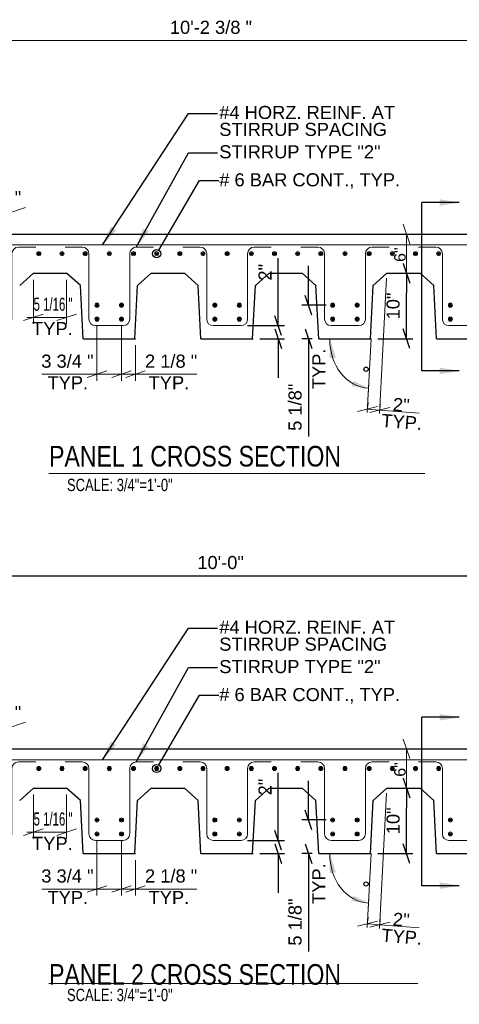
# Model space of a CAD drawing. Header units: inches. Extents: x 7577 to 7921, y 14817 to 15113.
# Tile 3 of 4: x 7716 to 7783, y 14962 to 15113. Entities that reach past the tile are written whole.
import ezdxf
from ezdxf.enums import TextEntityAlignment as Align

# ---------------------------------------------------------------- set-up
doc = ezdxf.new("R2010")
doc.units = ezdxf.units.IN
doc.header["$LTSCALE"] = 5
doc.header["$MEASUREMENT"] = 0
for name, color, linetype, lineweight in [('G-ANN-TTLB', 7, 'Continuous', 0), ('G-ANNO-DIM', 1, 'Continuous', 0), ('G-ANNO-TEXT', 7, 'Continuous', 30), ('S-REIN-RBAR', 5, 'Continuous', 13)]:
    doc.layers.add(name, color=color, linetype=linetype, lineweight=lineweight)
doc.styles.add("3 4 1'-0", font='arial.ttf', dxfattribs={"height": 2})
doc.styles.get("Standard").update_dxf_attribs({"font": 'ARCHSTYL.shx', "width": 0.75, "height": 2})
doc.styles.add('SUBTITLE 4.7625', font='romans.shx', dxfattribs={"width": 0.8, "height": 187.5})
doc.dimstyles.new("3 4 1'-0", dxfattribs={"dimtxt": 2, "dimasz": 3, "dimexe": 1, "dimexo": 1, "dimgap": 1, "dimtad": 1, "dimdec": 4, "dimzin": 11, "dimdsep": 46, "dimlunit": 4, "dimtxsty": "3 4 1'-0", "dimblk": '_Oblique_0.3', "dimcen": 0.09, "dimadec": 4, "dimazin": 3, "dimtfac": 1, "dimtdec": 4, "dimtofl": 0, "dimtmove": 0, "dimatfit": 3, "dimfxl": 1, "dimfrac": 2, "dimtolj": 1, "dimtzin": 11, "dimarcsym": 0})

# ---------------------------------------------------------------- blocks, each defined once
blk = doc.blocks.new('REINFDOT')
for radius in [0.00313, 0.00187, 0.000625]:
    blk.add_circle((0, 0), radius)
blk = doc.blocks.new('REINF. DOT')
at = {"layer": 'S-REIN-RBAR', "xscale": 100, "yscale": 100, "zscale": 100, "rotation": 90.00000000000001}
blk.add_blockref('REINFDOT', (36.53, 24.59), dxfattribs=at)
blk = doc.blocks.new('*U8')
at = {"layer": 'S-REIN-RBAR'}
for p, q in [((-6.75, 6), (-4.13, 6)), ((-3.12, 5), (-3.12, -5)), ((3.13, -5), (3.13, 5)), ((4.12, 6), (6.75, 6)), ((-2.12, -6), (2.13, -6))]:
    blk.add_line(p, q, dxfattribs=at)
at = {"layer": 'S-REIN-RBAR', "extrusion": (0, 0, -1)}
for centre, start, end in [((4.12, 5), 90, 180), ((-4.13, 5), 0, 90)]:
    blk.add_arc(centre, 1, start, end, dxfattribs=at)
at = {"layer": 'S-REIN-RBAR'}
for centre, start, end in [((-2.12, -5), 180, 270), ((2.13, -5), 270, 0)]:
    blk.add_arc(centre, 1, start, end, dxfattribs=at)
blk = doc.blocks.new('_Oblique_0.3')
at = {"color": 0, "linetype": 'ByBlock', "lineweight": -2}
for p, q in [((0, 0), (-1, 0)), ((0.5, 0.167), (-0.5, -0.167))]:
    blk.add_line(p, q, dxfattribs=at)
blk = doc.blocks.new('*D12')
at = {"layer": 'Defpoints', "color": 0, "lineweight": 0, "transparency": 16777216}
for p in [(7771.74, 15073.86, -5.28), (7774.72, 15073.86), (7769.33, 15063.86)]:
    blk.add_point(p, dxfattribs=at)
at = {"layer": 'G-ANNO-DIM', "color": 0, "lineweight": -2, "transparency": 16777216}
for p, q in [((7772.74, 15073.86), (7775.72, 15073.86)), ((7774.72, 15066.86), (7774.72, 15070.86)), ((7770.33, 15063.86), (7775.72, 15063.86))]:
    blk.add_line(p, q, dxfattribs=at)
at = {"layer": 'G-ANNO-DIM', "color": 0, "lineweight": -2, "transparency": 16777216, "xscale": 3, "yscale": 3, "zscale": 3}
for p, rotation in [((7774.72, 15073.86), 90), ((7774.72, 15063.86), 270)]:
    blk.add_blockref('_Oblique_0.3', p, dxfattribs=dict(at, rotation=rotation))
at = {"layer": 'G-ANNO-DIM', "color": 0, "transparency": 16777216, "insert": (7772.7, 15068.86), "char_height": 2, "attachment_point": 5, "rotation": 90, "style": "3 4 1'-0"}
blk.add_mtext('\\A1;10"', dxfattribs=at)
blk = doc.blocks.new('*D13')
at = {"layer": 'Defpoints', "color": 0, "lineweight": 0, "transparency": 16777216}
for p in [(7749.46, 15065.86), (7755.12, 15065.86), (7751.33, 15063.86)]:
    blk.add_point(p, dxfattribs=at)
at = {"layer": 'G-ANNO-DIM', "color": 0, "lineweight": -2, "transparency": 16777216}
for p, q in [((7755.12, 15068.86), (7755.12, 15076.19)), ((7750.46, 15065.86), (7756.12, 15065.86)), ((7752.33, 15063.86), (7756.12, 15063.86)), ((7755.12, 15060.86), (7755.12, 15057.86))]:
    blk.add_line(p, q, dxfattribs=at)
at = {"layer": 'G-ANNO-DIM', "color": 0, "lineweight": -2, "transparency": 16777216, "xscale": 3, "yscale": 3, "zscale": 3}
for p, rotation in [((7755.12, 15065.86), 270), ((7755.12, 15063.86), 90)]:
    blk.add_blockref('_Oblique_0.3', p, dxfattribs=dict(at, rotation=rotation))
at = {"layer": 'G-ANNO-DIM', "color": 0, "transparency": 16777216, "insert": (7753.12, 15074.02), "char_height": 2, "attachment_point": 5, "rotation": 90, "style": "3 4 1'-0"}
blk.add_mtext('\\A1;2"', dxfattribs=at)
blk = doc.blocks.new('*D14')
at = {"layer": 'Defpoints', "color": 0, "lineweight": 0, "transparency": 16777216}
for p in [(7759.76, 15068.98), (7763.44, 15068.98, 3.52), (7761.33, 15063.86)]:
    blk.add_point(p, dxfattribs=at)
at = {"layer": 'G-ANNO-DIM', "color": 0, "lineweight": -2, "transparency": 16777216}
for p, q in [((7759.76, 15071.98), (7759.76, 15074.98)), ((7762.44, 15068.98), (7758.76, 15068.98)), ((7760.33, 15063.86), (7758.76, 15063.86)), ((7759.76, 15060.86), (7759.76, 15048.9))]:
    blk.add_line(p, q, dxfattribs=at)
at = {"layer": 'G-ANNO-DIM', "color": 0, "lineweight": -2, "transparency": 16777216, "xscale": 3, "yscale": 3, "zscale": 3}
for p, rotation in [((7759.76, 15068.98), 270), ((7759.76, 15063.86), 90)]:
    blk.add_blockref('_Oblique_0.3', p, dxfattribs=dict(at, rotation=rotation))
at = {"layer": 'G-ANNO-DIM', "color": 0, "transparency": 16777216, "insert": (7757.72, 15053.38), "char_height": 2, "attachment_point": 5, "rotation": 90, "style": "3 4 1'-0"}
blk.add_mtext('\\A1;5 1/8"', dxfattribs=at)
blk = doc.blocks.new('*D49')
at = {"layer": 'Defpoints', "color": 0, "lineweight": 0, "transparency": 16777216}
for p in [(7771.74, 14995.17, -5.28), (7774.72, 14995.17), (7769.33, 14985.17)]:
    blk.add_point(p, dxfattribs=at)
at = {"layer": 'G-ANNO-DIM', "color": 0, "lineweight": -2, "transparency": 16777216}
for p, q in [((7772.74, 14995.17), (7775.72, 14995.17)), ((7774.72, 14988.17), (7774.72, 14992.17)), ((7770.33, 14985.17), (7775.72, 14985.17))]:
    blk.add_line(p, q, dxfattribs=at)
at = {"layer": 'G-ANNO-DIM', "color": 0, "lineweight": -2, "transparency": 16777216, "xscale": 3, "yscale": 3, "zscale": 3}
for p, rotation in [((7774.72, 14995.17), 90), ((7774.72, 14985.17), 270)]:
    blk.add_blockref('_Oblique_0.3', p, dxfattribs=dict(at, rotation=rotation))
at = {"layer": 'G-ANNO-DIM', "color": 0, "transparency": 16777216, "insert": (7772.7, 14990.17), "char_height": 2, "attachment_point": 5, "rotation": 90, "style": "3 4 1'-0"}
blk.add_mtext('\\A1;10"', dxfattribs=at)
blk = doc.blocks.new('*D50')
at = {"layer": 'Defpoints', "color": 0, "lineweight": 0, "transparency": 16777216}
for p in [(7749.46, 14987.17), (7755.12, 14987.17), (7751.33, 14985.17)]:
    blk.add_point(p, dxfattribs=at)
at = {"layer": 'G-ANNO-DIM', "color": 0, "lineweight": -2, "transparency": 16777216}
for p, q in [((7755.12, 14990.17), (7755.12, 14997.51)), ((7750.46, 14987.17), (7756.12, 14987.17)), ((7752.33, 14985.17), (7756.12, 14985.17)), ((7755.12, 14982.17), (7755.12, 14979.17))]:
    blk.add_line(p, q, dxfattribs=at)
at = {"layer": 'G-ANNO-DIM', "color": 0, "lineweight": -2, "transparency": 16777216, "xscale": 3, "yscale": 3, "zscale": 3}
for p, rotation in [((7755.12, 14987.17), 270), ((7755.12, 14985.17), 90)]:
    blk.add_blockref('_Oblique_0.3', p, dxfattribs=dict(at, rotation=rotation))
at = {"layer": 'G-ANNO-DIM', "color": 0, "transparency": 16777216, "insert": (7753.12, 14995.34), "char_height": 2, "attachment_point": 5, "rotation": 90, "style": "3 4 1'-0"}
blk.add_mtext('\\A1;2"', dxfattribs=at)
blk = doc.blocks.new('*D51')
at = {"layer": 'Defpoints', "color": 0, "lineweight": 0, "transparency": 16777216}
for p in [(7759.76, 14990.3), (7763.44, 14990.3, 3.52), (7761.33, 14985.17)]:
    blk.add_point(p, dxfattribs=at)
at = {"layer": 'G-ANNO-DIM', "color": 0, "lineweight": -2, "transparency": 16777216}
for p, q in [((7759.76, 14993.3), (7759.76, 14996.3)), ((7762.44, 14990.3), (7758.76, 14990.3)), ((7760.33, 14985.17), (7758.76, 14985.17)), ((7759.76, 14982.17), (7759.76, 14970.21))]:
    blk.add_line(p, q, dxfattribs=at)
at = {"layer": 'G-ANNO-DIM', "color": 0, "lineweight": -2, "transparency": 16777216, "xscale": 3, "yscale": 3, "zscale": 3}
for p, rotation in [((7759.76, 14990.3), 270), ((7759.76, 14985.17), 90)]:
    blk.add_blockref('_Oblique_0.3', p, dxfattribs=dict(at, rotation=rotation))
at = {"layer": 'G-ANNO-DIM', "color": 0, "transparency": 16777216, "insert": (7757.72, 14974.69), "char_height": 2, "attachment_point": 5, "rotation": 90, "style": "3 4 1'-0"}
blk.add_mtext('\\A1;5 1/8"', dxfattribs=at)
blk = doc.blocks.new('*D54')
at = {"layer": 'Defpoints', "color": 0, "lineweight": 0, "transparency": 16777216}
for p in [(7806.33, 15027.62), (7686.33, 15001.17), (7806.33, 15001.17, -10.56)]:
    blk.add_point(p, dxfattribs=at)
at = {"layer": 'G-ANNO-DIM', "color": 0, "lineweight": -2, "transparency": 16777216}
for p, q in [((7686.33, 15002.17), (7686.33, 15028.62)), ((7689.33, 15027.62), (7803.33, 15027.62)), ((7806.33, 15002.17), (7806.33, 15028.62))]:
    blk.add_line(p, q, dxfattribs=at)
at = {"layer": 'G-ANNO-DIM', "color": 0, "lineweight": 0, "transparency": 16777216}
for points in [[(7689.33, 15028.12), (7689.33, 15027.12), (7686.33, 15027.62)], [(7803.33, 15028.12), (7803.33, 15027.12), (7806.33, 15027.62)]]:
    blk.add_solid(points, dxfattribs=at)
at = {"layer": 'G-ANNO-DIM', "color": 0, "transparency": 16777216, "insert": (7746.33, 15029.64), "char_height": 2, "attachment_point": 5, "style": "3 4 1'-0"}
blk.add_mtext('\\A1;10\'-0"', dxfattribs=at)

msp = doc.modelspace()

# ---------------------------------------------------------------- linework, layer by layer
at = {"layer": 'G-ANN-TTLB', "color": 7, "linetype": 'Continuous', "lineweight": 13}
for p, q in [((7720.11459, 15043.27323, -3.51967), (7777.51283, 15043.27323, -3.51967)), ((7720.11459, 14965.31871, -3.51967), (7776.487, 14965.31871, -3.51967))]:
    msp.add_line(p, q, dxfattribs=at)
at = {"layer": 'G-ANNO-DIM'}
for p, q in [((7685.33229, 15109.4572, -5.27953), (7807.70729, 15109.4572, -5.27953)), ((7716.51979, 15083.92056), (7713.51979, 15082.92056)), ((7774.22281, 15081.35749, -5.27951), (7775.22281, 15078.35749, -5.27951)), ((7772.7405, 15079.85749, -5.27951), (7775.72281, 15079.85749, -5.27951)), ((7774.72281, 15073.85749, -5.27951), (7774.72281, 15079.85749, -5.27951)), ((7775.22281, 15072.35749, -5.27951), (7774.22281, 15075.35749, -5.27951)), ((7717.7405, 15072.85749, -5.27951), (7717.7405, 15066.12905, -5.27951)), ((7722.80547, 15072.85749, -5.27951), (7722.80547, 15066.12905, -5.27951)), ((7770.61393, 15052.41364), (7771.69762, 15073.09165)), ((7772.7405, 15073.85749, -5.27951), (7775.72281, 15073.85749, -5.27951)), ((7769.21368, 15063.85749), (7769.63915, 15071.97594)), ((7716.2405, 15066.62905, -5.27951), (7719.2405, 15067.62905, -5.27951)), ((7716.71885, 15067.12905, -5.27951), (7717.7405, 15067.12905, -5.27951)), ((7717.7405, 15067.12905, -5.27951), (7722.80547, 15067.12905, -5.27951)), ((7724.30547, 15067.62905, -5.27951), (7721.30547, 15066.62905, -5.27951)), ((7727.44229, 15065.85749, -1.7598), (7727.44229, 15057.42773, -1.7598)), ((7731.19229, 15065.85749), (7731.19229, 15057.42773)), ((7731.19229, 15065.85749, -1.7598), (7731.19229, 15057.42773, -1.7598)), ((7762.16692, 15063.85749, -4.7287), (7763.839, 15063.85749, -3.62523)), ((7768.74026, 15052.56089), (7769.33229, 15063.85749)), ((7733.33229, 15062.85749), (7733.33229, 15057.42773)), ((7725.94229, 15057.92773, -1.7598), (7728.94229, 15058.92773, -1.7598)), ((7729.69229, 15057.92773), (7732.69229, 15058.92773)), ((7732.69229, 15058.92773, -1.7598), (7729.69229, 15057.92773, -1.7598)), ((7734.83229, 15058.92773), (7731.83229, 15057.92773)), ((7719.00392, 15058.42773, -1.7598), (7727.44229, 15058.42773, -1.7598)), ((7727.44229, 15058.42773, -1.7598), (7731.19229, 15058.42773, -1.7598)), ((7733.33229, 15058.42773), (7731.19229, 15058.42773)), ((7742.69765, 15058.42773), (7733.33229, 15058.42773)), ((7768.97642, 15057.067), (7768.88316, 15055.28757)), ((7767.24898, 15052.73074), (7770.31811, 15053.49262)), ((7770.65722, 15052.96443), (7768.78355, 15053.11168)), ((7768.81861, 15053.55782), (7768.86189, 15054.1086)), ((7772.19178, 15053.34537), (7769.12265, 15052.58349)), ((7776.66271, 15052.49247), (7770.65722, 15052.96443)), ((7770.69228, 15053.41057), (7770.73556, 15053.96136)), ((7716.51979, 15005.23628), (7713.51979, 15004.23628)), ((7774.22281, 15002.67321, -5.27951), (7775.22281, 14999.67321, -5.27951)), ((7772.7405, 15001.17321, -5.27951), (7775.72281, 15001.17321, -5.27951)), ((7774.72281, 14995.17321, -5.27951), (7774.72281, 15001.17321, -5.27951)), ((7775.22281, 14993.67321, -5.27951), (7774.22281, 14996.67321, -5.27951)), ((7717.7405, 14994.17321, -5.27951), (7717.7405, 14987.44477, -5.27951)), ((7722.80547, 14994.17321, -5.27951), (7722.80547, 14987.44477, -5.27951)), ((7770.61393, 14973.72937), (7771.69762, 14994.40737)), ((7772.7405, 14995.17321, -5.27951), (7775.72281, 14995.17321, -5.27951)), ((7769.21368, 14985.17321), (7769.63915, 14993.29166)), ((7716.2405, 14987.94477, -5.27951), (7719.2405, 14988.94477, -5.27951)), ((7716.71885, 14988.44477, -5.27951), (7717.7405, 14988.44477, -5.27951)), ((7717.7405, 14988.44477, -5.27951), (7722.80547, 14988.44477, -5.27951)), ((7724.30547, 14988.94477, -5.27951), (7721.30547, 14987.94477, -5.27951)), ((7727.44229, 14987.17321, -1.7598), (7727.44229, 14978.74345, -1.7598)), ((7731.19229, 14987.17321), (7731.19229, 14978.74345)), ((7731.19229, 14987.17321, -1.7598), (7731.19229, 14978.74345, -1.7598)), ((7762.16692, 14985.17321, -4.7287), (7763.839, 14985.17321, -3.62523)), ((7768.74026, 14973.87662), (7769.33229, 14985.17321)), ((7733.33229, 14984.17321), (7733.33229, 14978.74345)), ((7719.00392, 14979.74345, -1.7598), (7727.44229, 14979.74345, -1.7598)), ((7725.94229, 14979.24345, -1.7598), (7728.94229, 14980.24345, -1.7598)), ((7727.44229, 14979.74345, -1.7598), (7731.19229, 14979.74345, -1.7598)), ((7729.69229, 14979.24345), (7732.69229, 14980.24345)), ((7732.69229, 14980.24345, -1.7598), (7729.69229, 14979.24345, -1.7598)), ((7733.33229, 14979.74345), (7731.19229, 14979.74345)), ((7734.83229, 14980.24345), (7731.83229, 14979.24345)), ((7742.69765, 14979.74345), (7733.33229, 14979.74345)), ((7768.97642, 14978.38273), (7768.88316, 14976.60329)), ((7767.24898, 14974.04646), (7770.31811, 14974.80834)), ((7768.81861, 14974.87354), (7768.86189, 14975.42433)), ((7772.19178, 14974.6611), (7769.12265, 14973.89921)), ((7770.69228, 14974.72629), (7770.73556, 14975.27708)), ((7770.65722, 14974.28015), (7768.78355, 14974.4274)), ((7776.66271, 14973.80819), (7770.65722, 14974.28015))]:
    msp.add_line(p, q, dxfattribs=at)
at = {"layer": 'G-ANNO-DIM', "extrusion": (-0.550577, 0.028855, 0.834285)}
for centre in [(-15449.82843, 5815.22289, -3842.95601), (-15371.25199, 5818.65849, -3845.22641)]:
    msp.add_arc(centre, 7.58168, 272.5035517, 0, dxfattribs=at)
at = {"layer": 'G-ANNO-DIM', "extrusion": (0.020004, -0.131064, -0.991172)}
for points in [[(9946.48883, -13596.54862, -1814.89259), (9946.98442, -13599.54862, -1814.89259), (9947.48001, -13596.54862, -1814.89259)], [(9934.61686, -13519.45179, -1804.57995), (9935.11245, -13522.45179, -1804.57995), (9935.60803, -13519.45179, -1804.57995)]]:
    msp.add_solid(points, dxfattribs=at)
at = {"layer": 'G-ANNO-DIM', "extrusion": (-0.517911, 0.154396, 0.841386)}
for points in [[(-16648.69436, 2642.09826, -1698.98557), (-16648.27367, 2645.09826, -1698.98557), (-16647.85297, 2642.09826, -1698.98557)], [(-16573.28944, 2661.01193, -1711.1341), (-16572.86875, 2664.01193, -1711.1341), (-16572.44806, 2661.01193, -1711.1341)]]:
    msp.add_solid(points, dxfattribs=at)
at = {"layer": 'G-ANNO-TEXT'}
for p, q in [((7777.09313, 15058.94336), (7777.09313, 15084.67846)), ((7685.33229, 15079.85749, -5.27953), (7804.70729, 15079.85749, -5.27953)), ((7715.63915, 15071.97594, -5.27951), (7717.7405, 15073.85749, -5.27951)), ((7717.7405, 15073.85749, -5.27951), (7722.80547, 15073.85749, -5.27951)), ((7724.90682, 15071.97594, -5.27951), (7722.80547, 15073.85749, -5.27951)), ((7733.63915, 15071.97594, -5.27951), (7735.7405, 15073.85749, -5.27951)), ((7735.7405, 15073.85749, -5.27951), (7740.80547, 15073.85749, -5.27951)), ((7742.90682, 15071.97594, -5.27951), (7740.80547, 15073.85749, -5.27951)), ((7751.63915, 15071.97594, -5.27951), (7753.7405, 15073.85749, -5.27951)), ((7753.7405, 15073.85749, -5.27951), (7758.80547, 15073.85749, -5.27951)), ((7760.90682, 15071.97594, -5.27951), (7758.80547, 15073.85749, -5.27951)), ((7769.63915, 15071.97594, -5.27951), (7771.7405, 15073.85749, -5.27951)), ((7771.7405, 15073.85749, -5.27951), (7776.80547, 15073.85749, -5.27951)), ((7778.90682, 15071.97594, -5.27951), (7776.80547, 15073.85749, -5.27951)), ((7725.33229, 15063.85749, -5.27951), (7724.90682, 15071.97594, -5.27951)), ((7733.21368, 15063.85749, -5.27951), (7733.63915, 15071.97594, -5.27951)), ((7743.33229, 15063.85749, -5.27951), (7742.90682, 15071.97594, -5.27951)), ((7751.21368, 15063.85749, -5.27951), (7751.63915, 15071.97594, -5.27951)), ((7761.33229, 15063.85749, -5.27951), (7760.90682, 15071.97594, -5.27951)), ((7769.21368, 15063.85749, -5.27951), (7769.63915, 15071.97594, -5.27951)), ((7779.33229, 15063.85749, -5.27951), (7778.90682, 15071.97594, -5.27951)), ((7725.33229, 15063.85749, -5.27951), (7733.33229, 15063.85749, -5.27951)), ((7743.33229, 15063.85749, -5.27951), (7751.33229, 15063.85749, -5.27951)), ((7761.33229, 15063.85749, -5.27951), (7769.33229, 15063.85749, -5.27951)), ((7779.33229, 15063.85749, -5.27951), (7787.33229, 15063.85749, -5.27951)), ((7777.09313, 14980.25908), (7777.09313, 15005.99418)), ((7685.33229, 15001.17321, -5.27953), (7806.33229, 15001.17321, -5.27953)), ((7715.63915, 14993.29166, -5.27951), (7717.7405, 14995.17321, -5.27951)), ((7717.7405, 14995.17321, -5.27951), (7722.80547, 14995.17321, -5.27951)), ((7724.90682, 14993.29166, -5.27951), (7722.80547, 14995.17321, -5.27951)), ((7733.63915, 14993.29166, -5.27951), (7735.7405, 14995.17321, -5.27951)), ((7735.7405, 14995.17321, -5.27951), (7740.80547, 14995.17321, -5.27951)), ((7742.90682, 14993.29166, -5.27951), (7740.80547, 14995.17321, -5.27951)), ((7751.63915, 14993.29166, -5.27951), (7753.7405, 14995.17321, -5.27951)), ((7753.7405, 14995.17321, -5.27951), (7758.80547, 14995.17321, -5.27951)), ((7760.90682, 14993.29166, -5.27951), (7758.80547, 14995.17321, -5.27951)), ((7769.63915, 14993.29166, -5.27951), (7771.7405, 14995.17321, -5.27951)), ((7771.7405, 14995.17321, -5.27951), (7776.80547, 14995.17321, -5.27951)), ((7778.90682, 14993.29166, -5.27951), (7776.80547, 14995.17321, -5.27951)), ((7725.33229, 14985.17321, -5.27951), (7724.90682, 14993.29166, -5.27951)), ((7733.21368, 14985.17321, -5.27951), (7733.63915, 14993.29166, -5.27951)), ((7743.33229, 14985.17321, -5.27951), (7742.90682, 14993.29166, -5.27951)), ((7751.21368, 14985.17321, -5.27951), (7751.63915, 14993.29166, -5.27951)), ((7761.33229, 14985.17321, -5.27951), (7760.90682, 14993.29166, -5.27951)), ((7769.21368, 14985.17321, -5.27951), (7769.63915, 14993.29166, -5.27951)), ((7779.33229, 14985.17321, -5.27951), (7778.90682, 14993.29166, -5.27951)), ((7725.33229, 14985.17321, -5.27951), (7733.33229, 14985.17321, -5.27951)), ((7743.33229, 14985.17321, -5.27951), (7751.33229, 14985.17321, -5.27951)), ((7761.33229, 14985.17321, -5.27951), (7769.33229, 14985.17321, -5.27951)), ((7779.33229, 14985.17321, -5.27951), (7787.33229, 14985.17321, -5.27951))]:
    msp.add_line(p, q, dxfattribs=at)
at = {"layer": 'G-ANNO-TEXT', "flags": 128}
for points in [[(7736.87882, 15077.40063), (7743.10035, 15088.04604), (7746.07838, 15088.04604)], [(7736.87882, 14998.71635), (7743.10035, 15009.36177), (7746.07838, 15009.36177)]]:
    msp.add_lwpolyline(points, dxfattribs=at)
at = {"layer": 'G-ANNO-TEXT'}
for centre, radius in [((7736.56139, 15076.85749, -7.03937), 0.62909), ((7768.55072, 15059.19835), 0.3271), ((7736.56139, 14998.17321, -7.03937), 0.62909), ((7768.55072, 14980.51408), 0.3271)]:
    msp.add_circle(centre, radius, dxfattribs=at)
for points in [[(7782.79917, 15084.67846), (7779.79917, 15085.17846), (7779.79917, 15084.17846)], [(7782.79917, 15058.94336), (7779.79917, 15059.44336), (7779.79917, 15058.44336)], [(7782.79917, 15005.99418), (7779.79917, 15006.49418), (7779.79917, 15005.49418)], [(7782.79917, 14980.25908), (7779.79917, 14980.75908), (7779.79917, 14979.75908)]]:
    msp.add_solid(points, dxfattribs=at)
at = {"layer": 'S-REIN-RBAR'}
for p, q in [((7688.0647, 15078.19023), (7802.39454, 15078.19023)), ((7688.0647, 14999.50595), (7802.39454, 14999.50595))]:
    msp.add_line(p, q, dxfattribs=at)

# ---------------------------------------------------------------- block references
for p in [(7711.33228, 15071.85748, -5.27951), (7729.33228, 15071.85748, -5.27951), (7747.33228, 15071.85748, -5.27951), (7765.33228, 15071.85748, -5.27951), (7783.33228, 15071.85748, -5.27951), (7711.33228, 14993.17321, -5.27951), (7729.33228, 14993.17321, -5.27951), (7747.33228, 14993.17321, -5.27951), (7765.33228, 14993.17321, -5.27951), (7783.33228, 14993.17321, -5.27951)]:
    msp.add_blockref('*U8', p, dxfattribs=at)
at = {"layer": 'S-REIN-RBAR', "rotation": 180}
for p in [(7755.09479, 15101.44692, -1.7598), (7758.63639, 15101.44692, -1.7598), (7762.17819, 15101.44692, -1.7598), (7765.86569, 15101.44692, -1.7598), (7769.55319, 15101.44692, -1.7598), (7773.09479, 15101.44692, -1.7598), (7776.63639, 15101.44692, -1.7598), (7780.17819, 15101.44692, -1.7598), (7783.86569, 15101.44692, -1.7598), (7787.55319, 15101.44692, -1.7598), (7791.09479, 15101.44692, -1.7598), (7794.63639, 15101.44692, -1.7598), (7798.17819, 15101.44692, -1.7598), (7801.86569, 15101.44692, -1.7598), (7805.55319, 15101.44692, -1.7598), (7809.09479, 15101.44692, -1.7598), (7812.63639, 15101.44692, -1.7598), (7816.17819, 15101.44692, -1.7598), (7763.97569, 15093.57192, -1.7598), (7767.72569, 15093.57192, -1.7598), (7781.97569, 15093.57192, -1.7598), (7785.72569, 15093.57192, -1.7598), (7799.97569, 15093.57192, -1.7598), (7803.72569, 15093.57192, -1.7598), (7817.97569, 15093.57192, -1.7598), (7763.97569, 15091.44692, -1.7598), (7767.72569, 15091.44692, -1.7598), (7781.97569, 15091.44692, -1.7598), (7785.72569, 15091.44692, -1.7598), (7799.97569, 15091.44692, -1.7598), (7803.72569, 15091.44692, -1.7598), (7817.97569, 15091.44692, -1.7598), (7755.09479, 15022.76264, -1.7598), (7758.63639, 15022.76264, -1.7598), (7762.17819, 15022.76264, -1.7598), (7765.86569, 15022.76264, -1.7598), (7769.55319, 15022.76264, -1.7598), (7773.09479, 15022.76264, -1.7598), (7776.63639, 15022.76264, -1.7598), (7780.17819, 15022.76264, -1.7598), (7783.86569, 15022.76264, -1.7598), (7787.55319, 15022.76264, -1.7598), (7791.09479, 15022.76264, -1.7598), (7794.63639, 15022.76264, -1.7598), (7798.17819, 15022.76264, -1.7598), (7801.86569, 15022.76264, -1.7598), (7805.55319, 15022.76264, -1.7598), (7809.09479, 15022.76264, -1.7598), (7812.63639, 15022.76264, -1.7598), (7816.17819, 15022.76264, -1.7598), (7763.97569, 15014.88764, -1.7598), (7767.72569, 15014.88764, -1.7598), (7781.97569, 15014.88764, -1.7598), (7785.72569, 15014.88764, -1.7598), (7799.97569, 15014.88764, -1.7598), (7803.72569, 15014.88764, -1.7598), (7817.97569, 15014.88764, -1.7598), (7763.97569, 15012.76264, -1.7598), (7767.72569, 15012.76264, -1.7598), (7781.97569, 15012.76264, -1.7598), (7785.72569, 15012.76264, -1.7598), (7799.97569, 15012.76264, -1.7598), (7803.72569, 15012.76264, -1.7598), (7817.97569, 15012.76264, -1.7598)]:
    msp.add_blockref('REINF. DOT', p, dxfattribs=at)

# ---------------------------------------------------------------- texts
at = {"layer": 'G-ANN-TTLB', "color": 7, "linetype": 'Continuous', "lineweight": 13, "char_height": 3.1496063, "attachment_point": 7, "line_spacing_factor": 0.72, "style": 'SUBTITLE 4.7625'}
for s, insert in [('\\fArial|b0|i0|c00|p39;PANEL 1 CROSS SECTION', (7720.13154, 15044.28361, -3.51967)), ('\\fArial|b0|i0|c00|p39;PANEL 2 CROSS SECTION', (7720.13154, 14965.07393, -3.51967))]:
    msp.add_mtext(s, dxfattribs=dict(at, insert=insert))
at = {"layer": 'G-ANN-TTLB', "color": 7, "linetype": 'Continuous', "lineweight": 0, "char_height": 1.8897638, "attachment_point": 8, "line_spacing_factor": 0.72}
for insert in [(7730.94071, 15040.54116, -3.51967), (7730.94071, 14962.58664, -3.51967)]:
    msp.add_mtext('\\fArial|b0|i0|c00|p39;SCALE: 3/4"=1\'-0"', dxfattribs=dict(at, insert=insert))
at = {"layer": 'G-ANNO-DIM', "color": 7, "linetype": 'Continuous', "style": "3 4 1'-0"}
for s, p in [('10\'-2 3/8 "', (7744.85793, 15111.4572, -5.27953)), ('7 3/8 "', (7711.87832, 15085.42056)), ('3 3/4 "', (7722.92846, 15060.42773, -1.7598)), ('2 1/8 "', (7738.77311, 15060.42773)), ('7 3/8 "', (7711.87832, 15006.73628)), ('3 3/4 "', (7722.92846, 14981.74345, -1.7598)), ('2 1/8 "', (7738.77311, 14981.74345))]:
    msp.add_text(s, height=2, dxfattribs=at).set_placement(p, align=Align.MIDDLE_CENTER)
for p in [(7773.72615, 15076.70657, -5.27951), (7773.72615, 14998.0223, -5.27951)]:
    msp.add_text('6"', height=1.75, rotation=90, dxfattribs=at).set_placement(p, align=Align.MIDDLE_CENTER)
at = {"layer": 'G-ANNO-DIM', "color": 7, "linetype": 'Continuous', "style": "3 4 1'-0", "width": 0.625}
for p in [(7720.73621, 15069.12905, -5.27951), (7720.73621, 14990.44477, -5.27951)]:
    msp.add_text('5 1/16 "', height=2, dxfattribs=at).set_placement(p, align=Align.MIDDLE_CENTER)
at = {"layer": 'G-ANNO-TEXT', "color": 7, "style": "3 4 1'-0"}
for p in [(7717.52498, 15066.41071), (7719.88551, 15058.1284), (7717.52498, 14987.72643), (7719.88551, 14979.44412)]:
    msp.add_text('TYP.', height=2, dxfattribs=at).set_placement(p, align=Align.TOP_LEFT)
at = {"layer": 'G-ANNO-TEXT', "color": 7, "char_height": 2, "attachment_point": 1, "style": "3 4 1'-0"}
for s, insert, line_spacing_factor in [('#4 HORZ. REINF. AT \\PSTIRRUP SPACING', (7746.1248, 15099.44631), 0.776524), ('STIRRUP TYPE "2"', (7746.1248, 15093.43034), 0.6), ('# 6 BAR CONT., TYP.', (7746.1248, 15089.15231), 0.6), ('TYP.', (7735.33214, 15058.1284), 0.6), ('#4 HORZ. REINF. AT \\PSTIRRUP SPACING', (7746.1248, 15020.76203), 0.776524), ('STIRRUP TYPE "2"', (7746.1248, 15014.74606), 0.6), ('# 6 BAR CONT., TYP.', (7746.1248, 15010.46804), 0.6), ('TYP.', (7735.33214, 14979.44412), 0.6)]:
    msp.add_mtext(s, dxfattribs=dict(at, insert=insert, line_spacing_factor=line_spacing_factor))
at = {"layer": 'G-ANNO-TEXT', "color": 7, "char_height": 2, "attachment_point": 1, "rotation": 90, "line_spacing_factor": 0.6, "style": "3 4 1'-0"}
for insert in [(7760.33533, 15056.15245), (7760.33533, 14977.46817)]:
    msp.add_mtext('TYP.', dxfattribs=dict(at, insert=insert))
at = {"layer": 'G-ANNO-TEXT', "color": 7, "linetype": 'Continuous', "char_height": 2, "attachment_point": 4, "rotation": 355.5064458, "line_spacing_factor": 0.776524, "style": "3 4 1'-0"}
for insert in [(7771.01069, 15052.67804), (7771.01069, 14973.99377)]:
    msp.add_mtext('  2"\\PTYP.', dxfattribs=dict(at, insert=insert))

# ---------------------------------------------------------------- dimensions: what is measured, and where the dimension line sits
at = {"layer": 'G-ANNO-DIM'}
for base, p1, p2, picture, middle in [((7755.11923, 15065.85749, -5.27951), (7751.33229, 15063.85749, -5.27951), (7749.45729, 15065.85749, -5.27951), '*D13', (7753.11513, 15074.02393, -5.27951)), ((7774.72281, 15073.85749), (7769.33229, 15063.85749), (7771.7405, 15073.85749, -5.27951), '*D12', (7772.70167, 15068.85749)), ((7755.11923, 14987.17321, -5.27951), (7751.33229, 14985.17321, -5.27951), (7749.45729, 14987.17321, -5.27951), '*D50', (7753.11513, 14995.33965, -5.27951)), ((7774.72281, 14995.17321), (7769.33229, 14985.17321), (7771.7405, 14995.17321, -5.27951), '*D49', (7772.70167, 14990.17321))]:
    dim = msp.add_linear_dim(base=base, p1=p1, p2=p2, angle=90, dimstyle="3 4 1'-0", dxfattribs=at)
    dim.commit()
    dim.dimension.update_dxf_attribs({"geometry": picture, "text_midpoint": middle})
for base, p1, p2, picture, middle in [((7759.75854, 15068.98249, -5.27951), (7761.33229, 15063.85749, -5.27951), (7763.44229, 15068.98249, -1.7598), '*D14', (7759.75854, 15053.37795, -5.27951)), ((7759.75854, 14990.29821, -5.27951), (7761.33229, 14985.17321, -5.27951), (7763.44229, 14990.29821, -1.7598), '*D51', (7759.75854, 14974.69368, -5.27951))]:
    dim = msp.add_linear_dim(base=base, p1=p1, p2=p2, angle=90, dimstyle="3 4 1'-0", dxfattribs=at)
    dim.commit()
    dim.dimension.update_dxf_attribs({"geometry": picture, "text_midpoint": middle, "dimtype": 160})
dim = msp.add_linear_dim(base=(7806.33229, 15027.61815), p1=(7686.33229, 15001.17321), p2=(7806.33229, 15001.17321, -10.55907), dimstyle="3 4 1'-0", dxfattribs=at)
dim.commit()
dim.dimension.update_dxf_attribs({"geometry": '*D54', "text_midpoint": (7746.33229, 15029.6393)})

# ---------------------------------------------------------------- leaders
at = {"layer": 'G-ANNO-TEXT'}
for points in [[(7728.30578, 15078.19023), (7741.4073, 15098.29024), (7745.86945, 15098.29024)], [(7733.45729, 15077.85749), (7741.4073, 15092.27427), (7745.86945, 15092.27427)], [(7782.79917, 15084.67846), (7777.09313, 15084.67846)], [(7782.79917, 15058.94336), (7777.09313, 15058.94336)], [(7728.30578, 14999.50595), (7741.4073, 15019.60596), (7745.86945, 15019.60596)], [(7733.45729, 14999.17321), (7741.4073, 15013.58999), (7745.86945, 15013.58999)], [(7782.79917, 15005.99418), (7777.09313, 15005.99418)], [(7782.79917, 14980.25908), (7777.09313, 14980.25908)]]:
    msp.add_leader(points, dimstyle="3 4 1'-0", override={"dimgap": 2}, dxfattribs=at)

doc.saveas('drawing.dxf')
